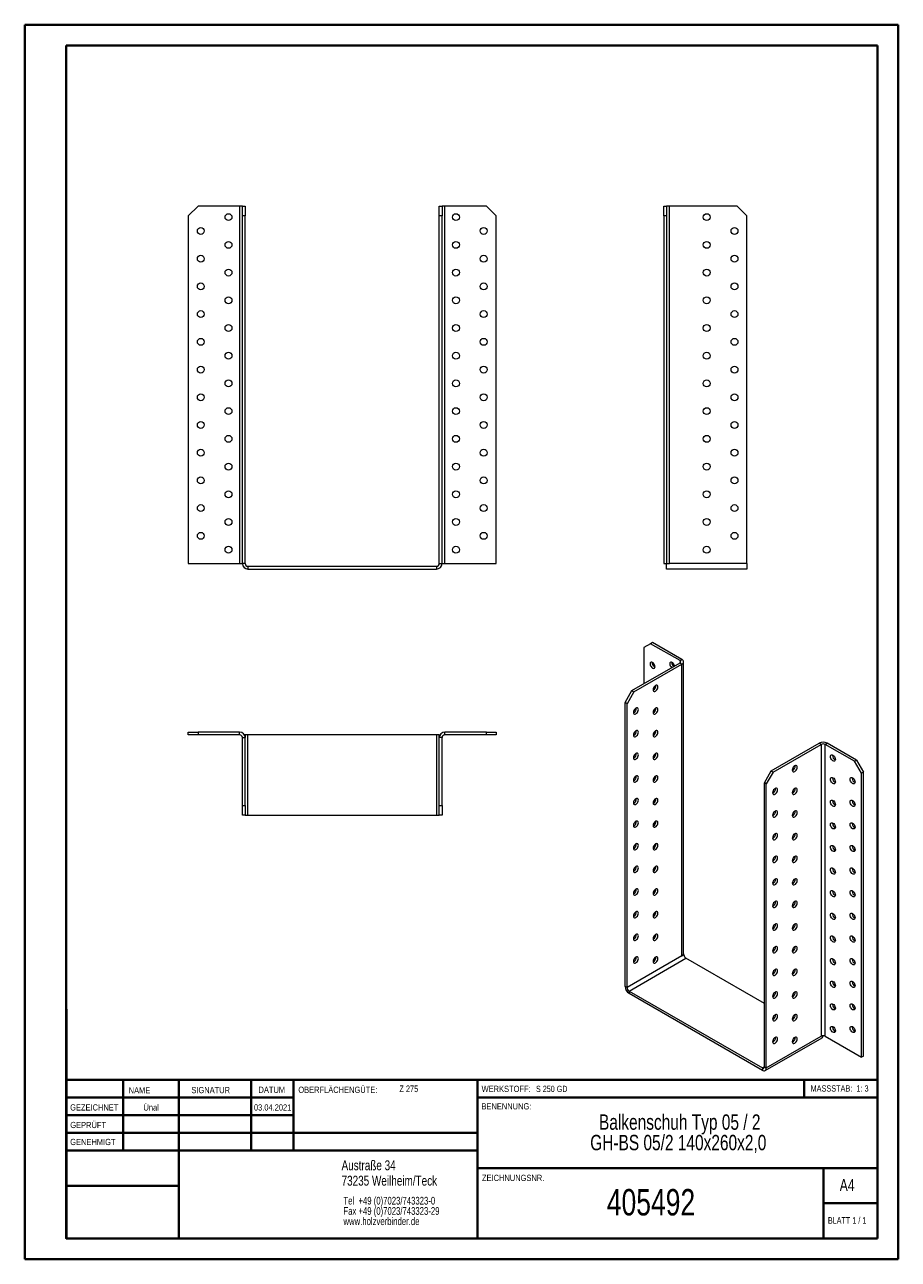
# Model space of a CAD drawing. Header units: millimetres. Extents: x 0 to 210, y 0 to 297.
import ezdxf

# ---------------------------------------------------------------- set-up
doc = ezdxf.new("R2010")
doc.units = ezdxf.units.MM
doc.styles.add('SLDTEXTSTYLE0', font='TXT', dxfattribs={"width": 0.75})
doc.styles.add('SLDTEXTSTYLE1', font='TXT', dxfattribs={"width": 0.681818})
doc.styles.add('SLDTEXTSTYLE2', font='TXT', dxfattribs={"width": 0.7})
doc.styles.add('SLDTEXTSTYLE3', font='TXT', dxfattribs={"width": 0.6875})

# ---------------------------------------------------------------- blocks, each defined once
blk = doc.blocks.new('SW_NOTE_0')
at = {"color": 0, "linetype": 'Continuous', "lineweight": 0, "char_height": 1.8521, "attachment_point": 1, "style": 'SLDTEXTSTYLE0'}
for s, insert in [('Tel  +49 (0)7023/743323-0', (0, 2.39)), ('Fax +49 (0)7023/743323-29', (0, -0.08)), ('www.holzverbinder.de', (0, -2.55))]:
    blk.add_mtext(s, dxfattribs=dict(at, insert=insert))
blk = doc.blocks.new('SW_NOTE_1')
at = {"color": 0, "linetype": 'Continuous', "lineweight": 0, "char_height": 3.7042, "attachment_point": 2, "style": 'SLDTEXTSTYLE0'}
for s, insert in [('Balkenschuh Typ 05 / 2', (26.74, 4.77)), ('GH-BS 05/2 140x260x2,0', (26.39, -0.16))]:
    blk.add_mtext(s, dxfattribs=dict(at, insert=insert))

msp = doc.modelspace()

# ---------------------------------------------------------------- linework, layer by layer
at = {"color": 7, "linetype": 'Continuous', "lineweight": 40}
for p, q in [((0.08, 0.21), (0.08, 297.21)), ((0.08, 297.21), (210.08, 297.21)), ((210.08, 0.21), (210.08, 297.21)), ((210.08, 292.21), (210.08, 297.21)), ((10.08, 292.21), (205.08, 292.21)), ((10.08, 5.21), (10.08, 292.21)), ((205.08, 5.21), (205.08, 292.21)), ((10.11, 60.37), (10.11, 5.12)), ((205.08, 43.37), (10.11, 43.37)), ((23.71, 43.37), (23.71, 26.37)), ((37.1, 43.37), (37.1, 5.12)), ((54.51, 43.37), (54.51, 26.37)), ((64.71, 26.37), (64.71, 43.37)), ((108.91, 43.37), (108.91, 5.12)), ((187.47, 39.12), (187.47, 43.37)), ((64.71, 39.1), (10.11, 39.1)), ((205.08, 39.12), (108.91, 39.12)), ((64.71, 34.87), (10.11, 34.87)), ((108.91, 30.62), (10.11, 30.62)), ((108.91, 26.37), (10.11, 26.37)), ((108.91, 22.12), (205.08, 22.12)), ((192.08, 5.21), (192.08, 22.21)), ((37.1, 17.87), (10.11, 17.87)), ((10.11, 13.71), (10.08, 13.71)), ((205.08, 13.71), (192.08, 13.71)), ((10.11, 9.46), (10.08, 9.46)), ((10.08, 5.21), (205.08, 5.21)), ((205.08, 5.21), (180.99, 5.21)), ((0.08, 0.21), (210.08, 0.21))]:
    msp.add_line(p, q, dxfattribs=at)
at = {"color": 7, "linetype": 'Continuous', "lineweight": 15}
for p, q in [((41.74, 253.59), (39.41, 251.25)), ((51.74, 253.59), (41.74, 253.59)), ((51.74, 253.59), (51.74, 167.59)), ((52.41, 253.59), (51.74, 253.59)), ((52.41, 253.59), (53.07, 253.59)), ((52.41, 251.25), (52.41, 253.59)), ((53.07, 253.59), (53.07, 251.25)), ((99.74, 251.25), (99.74, 253.59)), ((99.74, 253.59), (100.41, 253.59)), ((100.41, 253.59), (100.41, 251.25)), ((101.07, 253.59), (100.41, 253.59)), ((101.07, 167.59), (101.07, 253.59)), ((111.07, 253.59), (101.07, 253.59)), ((113.41, 251.25), (111.07, 253.59)), ((153.71, 253.59), (154.37, 253.59)), ((153.71, 251.25), (153.71, 253.59)), ((154.37, 253.59), (154.37, 251.25)), ((155.04, 253.59), (154.37, 253.59)), ((155.04, 167.59), (155.04, 253.59)), ((171.37, 253.59), (155.04, 253.59)), ((173.71, 251.25), (171.37, 253.59)), ((39.41, 251.25), (39.41, 167.59)), ((53.07, 251.25), (52.41, 251.25)), ((52.41, 167.59), (52.41, 251.25)), ((53.07, 167.59), (53.07, 251.25)), ((100.41, 251.25), (99.74, 251.25)), ((99.74, 167.59), (99.74, 251.25)), ((100.41, 167.59), (100.41, 251.25)), ((113.41, 167.59), (113.41, 251.25)), ((153.71, 251.25), (153.71, 167.59)), ((154.37, 251.25), (153.71, 251.25)), ((154.37, 251.25), (154.37, 167.59)), ((173.71, 167.59), (173.71, 251.25)), ((39.41, 167.59), (51.74, 167.59)), ((51.74, 167.59), (52.41, 167.59)), ((53.07, 167.59), (52.41, 167.59)), ((53.74, 166.92), (53.74, 166.25)), ((53.74, 166.92), (99.07, 166.92)), ((99.07, 166.92), (99.07, 166.25)), ((99.74, 167.59), (100.41, 167.59)), ((100.41, 167.59), (101.07, 167.59)), ((101.07, 167.59), (113.41, 167.59)), ((153.71, 167.59), (154.37, 167.59)), ((154.37, 167.59), (155.04, 167.59)), ((154.37, 166.25), (154.37, 167.59)), ((173.71, 167.59), (155.04, 167.59)), ((173.71, 167.59), (173.71, 166.25)), ((53.74, 166.25), (99.07, 166.25)), ((173.71, 166.25), (154.37, 166.25)), ((151.01, 148.58), (150.54, 148.31)), ((158.08, 144.5), (151.01, 148.58)), ((150.54, 148.31), (148.89, 147.36)), ((148.89, 147.36), (148.89, 138.65)), ((157.61, 144.23), (150.54, 148.31)), ((146.06, 137.01), (157.61, 143.68)), ((146.53, 136.74), (158.08, 143.41)), ((157.61, 144.23), (158.08, 144.5)), ((157.61, 144.23), (157.61, 143.68)), ((157.61, 143.68), (158.08, 143.41)), ((158.08, 73.19), (158.08, 143.41)), ((158.47, 73.73), (158.47, 143.95)), ((144.41, 134.16), (146.06, 137.01)), ((146.53, 136.74), (144.88, 133.88)), ((146.06, 137.01), (146.53, 136.74)), ((144.88, 133.88), (144.41, 134.16)), ((144.41, 65.84), (144.41, 134.16)), ((144.88, 65.57), (144.88, 133.88)), ((39.41, 126.37), (39.41, 127.04)), ((39.41, 127.04), (41.74, 127.04)), ((41.74, 126.37), (39.41, 126.37)), ((41.74, 127.04), (41.74, 126.37)), ((51.74, 127.04), (41.74, 127.04)), ((51.74, 126.37), (41.74, 126.37)), ((51.74, 126.37), (51.74, 127.04)), ((52.41, 125.71), (53.07, 125.71)), ((52.41, 109.37), (52.41, 125.71)), ((53.07, 126.37), (52.89, 126.37)), ((53.07, 126.37), (53.07, 125.71)), ((53.74, 126.37), (53.07, 126.37)), ((53.07, 109.37), (53.07, 125.71)), ((53.74, 107.04), (53.74, 126.37)), ((99.07, 126.37), (53.74, 126.37)), ((99.74, 126.37), (99.07, 126.37)), ((99.07, 126.37), (99.07, 107.04)), ((99.74, 126.37), (99.92, 126.37)), ((99.74, 125.71), (99.74, 126.37)), ((100.41, 125.71), (99.74, 125.71)), ((99.74, 109.37), (99.74, 125.71)), ((100.41, 109.37), (100.41, 125.71)), ((101.07, 126.37), (101.07, 127.04)), ((111.07, 127.04), (101.07, 127.04)), ((111.07, 126.37), (101.07, 126.37)), ((111.07, 126.37), (111.07, 127.04)), ((111.07, 127.04), (113.41, 127.04)), ((113.41, 126.37), (111.07, 126.37)), ((113.41, 127.04), (113.41, 126.37)), ((179.53, 117.69), (191.08, 124.36)), ((180, 117.42), (191.55, 124.09)), ((191.55, 124.09), (191.08, 124.36)), ((191.55, 124.09), (191.55, 53.87)), ((192.49, 124.09), (192.96, 124.36)), ((192.49, 53.87), (192.49, 124.09)), ((199.56, 120.01), (192.49, 124.09)), ((200.03, 120.28), (192.96, 124.36)), ((194.26, 121.43), (194.27, 121.55)), ((199.56, 120.01), (200.03, 120.28)), ((201.21, 117.15), (199.56, 120.01)), ((200.03, 120.28), (201.68, 117.42)), ((177.88, 114.83), (179.53, 117.69)), ((180, 117.42), (178.35, 114.56)), ((179.53, 117.69), (180, 117.42)), ((194.26, 115.99), (194.27, 116.11)), ((198.97, 115.99), (198.98, 116.11)), ((201.68, 117.42), (201.21, 117.15)), ((201.21, 48.83), (201.21, 117.15)), ((201.68, 49.1), (201.68, 117.42)), ((178.35, 114.56), (177.88, 114.83)), ((177.88, 46.52), (177.88, 114.83)), ((178.35, 46.25), (178.35, 114.56)), ((194.26, 110.55), (194.27, 110.67)), ((198.97, 110.55), (198.98, 110.67)), ((52.41, 109.37), (53.07, 109.37)), ((52.41, 107.04), (52.41, 109.37)), ((53.07, 107.04), (52.41, 107.04)), ((53.07, 109.37), (53.07, 107.04)), ((53.07, 107.04), (53.74, 107.04)), ((53.74, 107.04), (99.07, 107.04)), ((99.07, 107.04), (99.74, 107.04)), ((99.74, 109.37), (100.41, 109.37)), ((99.74, 107.04), (99.74, 109.37)), ((100.41, 107.04), (99.74, 107.04)), ((100.41, 109.37), (100.41, 107.04)), ((194.26, 105.1), (194.27, 105.22)), ((198.97, 105.1), (198.98, 105.22)), ((194.26, 99.66), (194.27, 99.78)), ((198.97, 99.66), (198.98, 99.78)), ((194.26, 94.22), (194.27, 94.34)), ((198.97, 94.22), (198.98, 94.34)), ((194.26, 88.77), (194.27, 88.89)), ((198.97, 88.77), (198.98, 88.89)), ((194.26, 83.33), (194.27, 83.45)), ((198.97, 83.33), (198.98, 83.45)), ((151.2, 77.7), (151.52, 77.51)), ((194.26, 77.89), (194.27, 78)), ((198.97, 77.89), (198.98, 78)), ((158.08, 73.19), (144.88, 65.57)), ((145.35, 64.75), (159.02, 72.64)), ((158.55, 73.46), (158.08, 73.19)), ((158.55, 73.46), (158.42, 73.53)), ((177.88, 61.76), (159.02, 72.64)), ((194.26, 72.44), (194.27, 72.56)), ((198.97, 72.44), (198.98, 72.56)), ((144.88, 65.57), (144.41, 65.84)), ((194.26, 67), (194.27, 67.12)), ((198.97, 67), (198.98, 67.12)), ((145.35, 64.75), (177.41, 46.25)), ((145.35, 64.75), (145.35, 64.21)), ((145.35, 64.21), (177.41, 45.7)), ((194.26, 61.55), (194.27, 61.67)), ((198.97, 61.55), (198.98, 61.67)), ((178.07, 45.64), (191.74, 53.53)), ((178.35, 46.25), (191.55, 53.87)), ((192.49, 53.87), (201.21, 48.83)), ((194.26, 56.11), (194.27, 56.23)), ((198.97, 56.11), (198.98, 56.23)), ((201.68, 49.1), (201.21, 48.83)), ((177.88, 46.52), (177.41, 46.25)), ((177.41, 46.25), (177.41, 45.7)), ((177.88, 46.52), (178.35, 46.25))]:
    msp.add_line(p, q, dxfattribs=at)
at = {"color": 7, "linetype": 'Continuous', "lineweight": 0}
for p, q in [((64.71, 39.12), (10.11, 39.12)), ((23.71, 5.21), (23.71, 5.12)), ((54.51, 5.21), (54.51, 5.12))]:
    msp.add_line(p, q, dxfattribs=at)
at = {"color": 7, "linetype": 'Continuous', "lineweight": 15, "flags": 128}
for points in [[(151.6, 142.8), (151.57, 143.02), (151.48, 143.26), (151.35, 143.49), (151.19, 143.68), (151.01, 143.82), (150.83, 143.89), (150.66, 143.89), (150.53, 143.81), (150.45, 143.67), (150.42, 143.48), (150.45, 143.25), (150.53, 143.01), (150.66, 142.79), (150.83, 142.59), (151.01, 142.46), (151.19, 142.38), (151.35, 142.39), (151.48, 142.46), (151.57, 142.6), (151.6, 142.8)], [(156.3, 142.93), (156.28, 143.02), (156.2, 143.26), (156.07, 143.49), (155.9, 143.68), (155.72, 143.82), (155.54, 143.89), (155.38, 143.89), (155.24, 143.81), (155.16, 143.67), (155.13, 143.48), (155.16, 143.25), (155.24, 143.01), (155.38, 142.79), (155.54, 142.6), (155.61, 142.53)], [(151.71, 138.24), (151.53, 138.1), (151.37, 137.91), (151.24, 137.68), (151.15, 137.45), (151.13, 137.22), (151.15, 137.02), (151.24, 136.88), (151.37, 136.81), (151.53, 136.81), (151.71, 136.88), (151.9, 137.02), (152.06, 137.21), (152.19, 137.43), (152.28, 137.67), (152.3, 137.9), (152.28, 138.09), (152.19, 138.23), (152.06, 138.31), (151.9, 138.31), (151.71, 138.24)], [(151.18, 137.55), (151.3, 137.42), (151.44, 137.31)], [(147, 132.8), (146.82, 132.66), (146.65, 132.47), (146.52, 132.24), (146.44, 132), (146.41, 131.77), (146.44, 131.58), (146.52, 131.44), (146.65, 131.36), (146.82, 131.36), (147, 131.43), (147.18, 131.57), (147.35, 131.76), (147.48, 131.99), (147.56, 132.23), (147.59, 132.46), (147.56, 132.65), (147.48, 132.79), (147.35, 132.87), (147.18, 132.87), (147, 132.8)], [(151.71, 132.8), (151.53, 132.66), (151.37, 132.47), (151.24, 132.24), (151.15, 132), (151.13, 131.77), (151.15, 131.58), (151.24, 131.44), (151.37, 131.36), (151.53, 131.36), (151.71, 131.43), (151.9, 131.57), (152.06, 131.76), (152.19, 131.99), (152.28, 132.23), (152.3, 132.45), (152.28, 132.65), (152.19, 132.79), (152.06, 132.87), (151.9, 132.87), (151.71, 132.8)], [(151.18, 132.1), (151.3, 131.98), (151.44, 131.86)], [(147, 127.35), (146.82, 127.21), (146.65, 127.02), (146.52, 126.8), (146.44, 126.56), (146.41, 126.33), (146.44, 126.14), (146.52, 126), (146.65, 125.92), (146.82, 125.92), (147, 125.99), (147.18, 126.13), (147.35, 126.32), (147.48, 126.55), (147.56, 126.78), (147.59, 127.01), (147.56, 127.21), (147.48, 127.35), (147.35, 127.42), (147.18, 127.42), (147, 127.35)], [(151.71, 127.35), (151.53, 127.21), (151.37, 127.02), (151.24, 126.8), (151.15, 126.56), (151.13, 126.33), (151.15, 126.14), (151.24, 126), (151.37, 125.92), (151.53, 125.92), (151.71, 125.99), (151.9, 126.13), (152.06, 126.32), (152.19, 126.55), (152.28, 126.78), (152.3, 127.01), (152.28, 127.2), (152.19, 127.35), (152.06, 127.42), (151.9, 127.42), (151.71, 127.35)], [(151.18, 126.66), (151.3, 126.54), (151.44, 126.42)], [(147, 121.91), (146.82, 121.77), (146.65, 121.58), (146.52, 121.35), (146.44, 121.11), (146.41, 120.89), (146.44, 120.69), (146.52, 120.55), (146.65, 120.48), (146.82, 120.48), (147, 120.55), (147.18, 120.69), (147.35, 120.88), (147.48, 121.1), (147.56, 121.34), (147.59, 121.57), (147.56, 121.76), (147.48, 121.9), (147.35, 121.98), (147.18, 121.98), (147, 121.91)], [(151.71, 121.91), (151.53, 121.77), (151.37, 121.58), (151.24, 121.35), (151.15, 121.11), (151.13, 120.89), (151.15, 120.69), (151.24, 120.55), (151.37, 120.48), (151.53, 120.48), (151.71, 120.55), (151.9, 120.69), (152.06, 120.88), (152.19, 121.1), (152.28, 121.34), (152.3, 121.57), (152.28, 121.76), (152.19, 121.9), (152.06, 121.98), (151.9, 121.98), (151.71, 121.91)], [(151.18, 121.22), (151.3, 121.09), (151.44, 120.98)], [(185.18, 118.92), (185, 118.78), (184.84, 118.59), (184.71, 118.36), (184.62, 118.12), (184.6, 117.9), (184.62, 117.7), (184.71, 117.56), (184.84, 117.49), (185, 117.48), (185.18, 117.56), (185.37, 117.69), (185.53, 117.89), (185.66, 118.11), (185.74, 118.35), (185.77, 118.58), (185.74, 118.77), (185.66, 118.91), (185.53, 118.99), (185.37, 118.99), (185.18, 118.92)], [(193.79, 121.16), (193.82, 121.36), (193.9, 121.5), (194.03, 121.57), (194.19, 121.57), (194.38, 121.5), (194.56, 121.36), (194.72, 121.17), (194.85, 120.95), (194.94, 120.71), (194.97, 120.48), (194.94, 120.29), (194.85, 120.15), (194.72, 120.07), (194.56, 120.07), (194.38, 120.14), (194.19, 120.28), (194.03, 120.47), (193.9, 120.7), (193.82, 120.94), (193.79, 121.16)], [(147, 116.46), (146.82, 116.33), (146.65, 116.13), (146.52, 115.91), (146.44, 115.67), (146.41, 115.44), (146.44, 115.25), (146.52, 115.11), (146.65, 115.03), (146.82, 115.03), (147, 115.1), (147.18, 115.24), (147.35, 115.43), (147.48, 115.66), (147.56, 115.9), (147.59, 116.12), (147.56, 116.32), (147.48, 116.46), (147.35, 116.53), (147.18, 116.54), (147, 116.46)], [(151.71, 116.46), (151.53, 116.33), (151.37, 116.13), (151.24, 115.91), (151.15, 115.67), (151.13, 115.44), (151.15, 115.25), (151.24, 115.11), (151.37, 115.03), (151.53, 115.03), (151.71, 115.1), (151.9, 115.24), (152.06, 115.43), (152.19, 115.66), (152.28, 115.9), (152.3, 116.12), (152.28, 116.32), (152.19, 116.46), (152.06, 116.53), (151.9, 116.54), (151.71, 116.46)], [(193.79, 115.72), (193.82, 115.91), (193.9, 116.05), (194.03, 116.13), (194.19, 116.13), (194.38, 116.06), (194.56, 115.92), (194.72, 115.73), (194.85, 115.5), (194.94, 115.27), (194.97, 115.04), (194.94, 114.84), (194.85, 114.7), (194.72, 114.63), (194.56, 114.63), (194.38, 114.7), (194.19, 114.84), (194.03, 115.03), (193.9, 115.25), (193.82, 115.49), (193.79, 115.72)], [(198.5, 115.72), (198.53, 115.91), (198.61, 116.05), (198.74, 116.13), (198.91, 116.13), (199.09, 116.06), (199.27, 115.92), (199.44, 115.73), (199.57, 115.5), (199.65, 115.27), (199.68, 115.04), (199.65, 114.84), (199.57, 114.7), (199.44, 114.63), (199.27, 114.63), (199.09, 114.7), (198.91, 114.84), (198.74, 115.03), (198.61, 115.25), (198.53, 115.49), (198.5, 115.72)], [(151.18, 115.77), (151.3, 115.65), (151.44, 115.53)], [(180.47, 113.47), (180.29, 113.34), (180.12, 113.14), (179.99, 112.92), (179.91, 112.68), (179.88, 112.45), (179.91, 112.26), (179.99, 112.12), (180.12, 112.04), (180.29, 112.04), (180.47, 112.11), (180.65, 112.25), (180.82, 112.44), (180.95, 112.67), (181.03, 112.91), (181.06, 113.13), (181.03, 113.33), (180.95, 113.47), (180.82, 113.54), (180.65, 113.55), (180.47, 113.47)], [(185.18, 113.47), (185, 113.34), (184.84, 113.14), (184.71, 112.92), (184.62, 112.68), (184.6, 112.45), (184.62, 112.26), (184.71, 112.12), (184.84, 112.04), (185, 112.04), (185.18, 112.11), (185.37, 112.25), (185.53, 112.44), (185.66, 112.67), (185.74, 112.91), (185.77, 113.13), (185.74, 113.33), (185.66, 113.47), (185.53, 113.54), (185.37, 113.55), (185.18, 113.47)], [(147, 111.02), (146.82, 110.88), (146.65, 110.69), (146.52, 110.47), (146.44, 110.23), (146.41, 110), (146.44, 109.81), (146.52, 109.67), (146.65, 109.59), (146.82, 109.59), (147, 109.66), (147.18, 109.8), (147.35, 109.99), (147.48, 110.22), (147.56, 110.45), (147.59, 110.68), (147.56, 110.87), (147.48, 111.02), (147.35, 111.09), (147.18, 111.09), (147, 111.02)], [(151.71, 111.02), (151.53, 110.88), (151.37, 110.69), (151.24, 110.46), (151.15, 110.23), (151.13, 110), (151.15, 109.81), (151.24, 109.67), (151.37, 109.59), (151.53, 109.59), (151.71, 109.66), (151.9, 109.8), (152.06, 109.99), (152.19, 110.22), (152.28, 110.45), (152.3, 110.68), (152.28, 110.87), (152.19, 111.02), (152.06, 111.09), (151.9, 111.09), (151.71, 111.02)], [(151.18, 110.33), (151.3, 110.21), (151.44, 110.09)], [(193.79, 110.27), (193.82, 110.47), (193.9, 110.61), (194.03, 110.69), (194.19, 110.69), (194.38, 110.62), (194.56, 110.48), (194.72, 110.29), (194.85, 110.06), (194.94, 109.82), (194.97, 109.59), (194.94, 109.4), (194.85, 109.26), (194.72, 109.18), (194.56, 109.18), (194.38, 109.25), (194.19, 109.39), (194.03, 109.58), (193.9, 109.81), (193.82, 110.05), (193.79, 110.27)], [(198.5, 110.28), (198.53, 110.47), (198.61, 110.61), (198.74, 110.69), (198.91, 110.69), (199.09, 110.62), (199.27, 110.48), (199.44, 110.29), (199.57, 110.06), (199.65, 109.82), (199.68, 109.59), (199.65, 109.4), (199.57, 109.26), (199.44, 109.18), (199.27, 109.18), (199.09, 109.25), (198.91, 109.39), (198.74, 109.58), (198.61, 109.81), (198.53, 110.05), (198.5, 110.28)], [(180.47, 108.03), (180.29, 107.89), (180.12, 107.7), (179.99, 107.47), (179.91, 107.24), (179.88, 107.01), (179.91, 106.82), (179.99, 106.67), (180.12, 106.6), (180.29, 106.6), (180.47, 106.67), (180.65, 106.81), (180.82, 107), (180.95, 107.23), (181.03, 107.46), (181.06, 107.69), (181.03, 107.88), (180.95, 108.02), (180.82, 108.1), (180.65, 108.1), (180.47, 108.03)], [(185.18, 108.03), (185, 107.89), (184.84, 107.7), (184.71, 107.47), (184.62, 107.24), (184.6, 107.01), (184.62, 106.82), (184.71, 106.67), (184.84, 106.6), (185, 106.6), (185.18, 106.67), (185.37, 106.81), (185.53, 107), (185.66, 107.22), (185.74, 107.46), (185.77, 107.69), (185.74, 107.88), (185.66, 108.02), (185.53, 108.1), (185.37, 108.1), (185.18, 108.03)], [(147, 105.58), (146.82, 105.44), (146.65, 105.25), (146.52, 105.02), (146.44, 104.78), (146.41, 104.56), (146.44, 104.36), (146.52, 104.22), (146.65, 104.15), (146.82, 104.14), (147, 104.22), (147.18, 104.36), (147.35, 104.55), (147.48, 104.77), (147.56, 105.01), (147.59, 105.24), (147.56, 105.43), (147.48, 105.57), (147.35, 105.65), (147.18, 105.65), (147, 105.58)], [(151.71, 105.58), (151.53, 105.44), (151.37, 105.25), (151.24, 105.02), (151.15, 104.78), (151.13, 104.56), (151.15, 104.36), (151.24, 104.22), (151.37, 104.15), (151.53, 104.14), (151.71, 104.22), (151.9, 104.35), (152.06, 104.55), (152.19, 104.77), (152.28, 105.01), (152.3, 105.24), (152.28, 105.43), (152.19, 105.57), (152.06, 105.65), (151.9, 105.65), (151.71, 105.58)], [(151.18, 104.89), (151.3, 104.76), (151.44, 104.64)], [(193.79, 104.83), (193.82, 105.02), (193.9, 105.17), (194.03, 105.24), (194.19, 105.24), (194.38, 105.17), (194.56, 105.03), (194.72, 104.84), (194.85, 104.62), (194.94, 104.38), (194.97, 104.15), (194.94, 103.96), (194.85, 103.82), (194.72, 103.74), (194.56, 103.74), (194.38, 103.81), (194.19, 103.95), (194.03, 104.14), (193.9, 104.37), (193.82, 104.6), (193.79, 104.83)], [(198.5, 104.83), (198.53, 105.03), (198.61, 105.17), (198.74, 105.24), (198.91, 105.24), (199.09, 105.17), (199.27, 105.03), (199.44, 104.84), (199.57, 104.62), (199.65, 104.38), (199.68, 104.15), (199.65, 103.96), (199.57, 103.82), (199.44, 103.74), (199.27, 103.74), (199.09, 103.81), (198.91, 103.95), (198.74, 104.14), (198.61, 104.37), (198.53, 104.6), (198.5, 104.83)], [(180.47, 102.59), (180.29, 102.45), (180.12, 102.26), (179.99, 102.03), (179.91, 101.79), (179.88, 101.57), (179.91, 101.37), (179.99, 101.23), (180.12, 101.16), (180.29, 101.15), (180.47, 101.23), (180.65, 101.36), (180.82, 101.56), (180.95, 101.78), (181.03, 102.02), (181.06, 102.25), (181.03, 102.44), (180.95, 102.58), (180.82, 102.66), (180.65, 102.66), (180.47, 102.59)], [(185.18, 102.59), (185, 102.45), (184.84, 102.26), (184.71, 102.03), (184.62, 101.79), (184.6, 101.57), (184.62, 101.37), (184.71, 101.23), (184.84, 101.16), (185, 101.15), (185.18, 101.23), (185.37, 101.36), (185.53, 101.56), (185.66, 101.78), (185.74, 102.02), (185.77, 102.25), (185.74, 102.44), (185.66, 102.58), (185.53, 102.66), (185.37, 102.66), (185.18, 102.59)], [(147, 100.13), (146.82, 100), (146.65, 99.8), (146.52, 99.58), (146.44, 99.34), (146.41, 99.11), (146.44, 98.92), (146.52, 98.78), (146.65, 98.7), (146.82, 98.7), (147, 98.77), (147.18, 98.91), (147.35, 99.1), (147.48, 99.33), (147.56, 99.57), (147.59, 99.79), (147.56, 99.99), (147.48, 100.13), (147.35, 100.2), (147.18, 100.21), (147, 100.13)], [(151.71, 100.13), (151.53, 100), (151.37, 99.8), (151.24, 99.58), (151.15, 99.34), (151.13, 99.11), (151.15, 98.92), (151.24, 98.78), (151.37, 98.7), (151.53, 98.7), (151.71, 98.77), (151.9, 98.91), (152.06, 99.1), (152.19, 99.33), (152.28, 99.57), (152.3, 99.79), (152.28, 99.99), (152.19, 100.13), (152.06, 100.2), (151.9, 100.21), (151.71, 100.13)], [(151.18, 99.44), (151.3, 99.32), (151.44, 99.2)], [(193.79, 99.39), (193.82, 99.58), (193.9, 99.72), (194.03, 99.8), (194.19, 99.8), (194.38, 99.73), (194.56, 99.59), (194.72, 99.4), (194.85, 99.17), (194.94, 98.93), (194.97, 98.71), (194.94, 98.51), (194.85, 98.37), (194.72, 98.3), (194.56, 98.3), (194.38, 98.37), (194.19, 98.51), (194.03, 98.7), (193.9, 98.92), (193.82, 99.16), (193.79, 99.39)], [(198.5, 99.39), (198.53, 99.58), (198.61, 99.72), (198.74, 99.8), (198.91, 99.8), (199.09, 99.73), (199.27, 99.59), (199.44, 99.4), (199.57, 99.17), (199.65, 98.93), (199.68, 98.71), (199.65, 98.51), (199.57, 98.37), (199.44, 98.3), (199.27, 98.3), (199.09, 98.37), (198.91, 98.51), (198.74, 98.7), (198.61, 98.92), (198.53, 99.16), (198.5, 99.39)], [(180.47, 97.14), (180.29, 97), (180.12, 96.81), (179.99, 96.59), (179.91, 96.35), (179.88, 96.12), (179.91, 95.93), (179.99, 95.79), (180.12, 95.71), (180.29, 95.71), (180.47, 95.78), (180.65, 95.92), (180.82, 96.11), (180.95, 96.34), (181.03, 96.58), (181.06, 96.8), (181.03, 97), (180.95, 97.14), (180.82, 97.21), (180.65, 97.21), (180.47, 97.14)], [(185.18, 97.14), (185, 97), (184.84, 96.81), (184.71, 96.59), (184.62, 96.35), (184.6, 96.12), (184.62, 95.93), (184.71, 95.79), (184.84, 95.71), (185, 95.71), (185.18, 95.78), (185.37, 95.92), (185.53, 96.11), (185.66, 96.34), (185.74, 96.58), (185.77, 96.8), (185.74, 97), (185.66, 97.14), (185.53, 97.21), (185.37, 97.21), (185.18, 97.14)], [(147, 94.69), (146.82, 94.55), (146.65, 94.36), (146.52, 94.13), (146.44, 93.9), (146.41, 93.67), (146.44, 93.48), (146.52, 93.33), (146.65, 93.26), (146.82, 93.26), (147, 93.33), (147.18, 93.47), (147.35, 93.66), (147.48, 93.89), (147.56, 94.12), (147.59, 94.35), (147.56, 94.54), (147.48, 94.69), (147.35, 94.76), (147.18, 94.76), (147, 94.69)], [(151.71, 94.69), (151.53, 94.55), (151.37, 94.36), (151.24, 94.13), (151.15, 93.9), (151.13, 93.67), (151.15, 93.48), (151.24, 93.33), (151.37, 93.26), (151.53, 93.26), (151.71, 93.33), (151.9, 93.47), (152.06, 93.66), (152.19, 93.88), (152.28, 94.12), (152.3, 94.35), (152.28, 94.54), (152.19, 94.68), (152.06, 94.76), (151.9, 94.76), (151.71, 94.69)], [(151.18, 94), (151.3, 93.87), (151.44, 93.76)], [(193.79, 93.94), (193.82, 94.14), (193.9, 94.28), (194.03, 94.35), (194.19, 94.36), (194.38, 94.28), (194.56, 94.15), (194.72, 93.95), (194.85, 93.73), (194.94, 93.49), (194.97, 93.26), (194.94, 93.07), (194.85, 92.93), (194.72, 92.85), (194.56, 92.85), (194.38, 92.92), (194.19, 93.06), (194.03, 93.25), (193.9, 93.48), (193.82, 93.72), (193.79, 93.94)], [(198.5, 93.94), (198.53, 94.14), (198.61, 94.28), (198.74, 94.35), (198.91, 94.36), (199.09, 94.28), (199.27, 94.15), (199.44, 93.95), (199.57, 93.73), (199.65, 93.49), (199.68, 93.26), (199.65, 93.07), (199.57, 92.93), (199.44, 92.85), (199.27, 92.85), (199.09, 92.92), (198.91, 93.06), (198.74, 93.25), (198.61, 93.48), (198.53, 93.72), (198.5, 93.94)], [(147, 89.25), (146.82, 89.11), (146.65, 88.92), (146.52, 88.69), (146.44, 88.45), (146.41, 88.23), (146.44, 88.03), (146.52, 87.89), (146.65, 87.82), (146.82, 87.81), (147, 87.89), (147.18, 88.02), (147.35, 88.22), (147.48, 88.44), (147.56, 88.68), (147.59, 88.91), (147.56, 89.1), (147.48, 89.24), (147.35, 89.32), (147.18, 89.32), (147, 89.25)], [(151.71, 89.25), (151.53, 89.11), (151.37, 88.92), (151.24, 88.69), (151.15, 88.45), (151.13, 88.23), (151.15, 88.03), (151.24, 87.89), (151.37, 87.82), (151.53, 87.81), (151.71, 87.89), (151.9, 88.02), (152.06, 88.22), (152.19, 88.44), (152.28, 88.68), (152.3, 88.91), (152.28, 89.1), (152.19, 89.24), (152.06, 89.32), (151.9, 89.32), (151.71, 89.25)], [(180.47, 91.7), (180.29, 91.56), (180.12, 91.37), (179.99, 91.14), (179.91, 90.91), (179.88, 90.68), (179.91, 90.49), (179.99, 90.34), (180.12, 90.27), (180.29, 90.27), (180.47, 90.34), (180.65, 90.48), (180.82, 90.67), (180.95, 90.89), (181.03, 91.13), (181.06, 91.36), (181.03, 91.55), (180.95, 91.69), (180.82, 91.77), (180.65, 91.77), (180.47, 91.7)], [(185.18, 91.7), (185, 91.56), (184.84, 91.37), (184.71, 91.14), (184.62, 90.91), (184.6, 90.68), (184.62, 90.48), (184.71, 90.34), (184.84, 90.27), (185, 90.27), (185.18, 90.34), (185.37, 90.48), (185.53, 90.67), (185.66, 90.89), (185.74, 91.13), (185.77, 91.36), (185.74, 91.55), (185.66, 91.69), (185.53, 91.77), (185.37, 91.77), (185.18, 91.7)], [(151.18, 88.55), (151.3, 88.43), (151.44, 88.31)], [(180.47, 86.26), (180.29, 86.12), (180.12, 85.93), (179.99, 85.7), (179.91, 85.46), (179.88, 85.24), (179.91, 85.04), (179.99, 84.9), (180.12, 84.82), (180.29, 84.82), (180.47, 84.89), (180.65, 85.03), (180.82, 85.22), (180.95, 85.45), (181.03, 85.69), (181.06, 85.92), (181.03, 86.11), (180.95, 86.25), (180.82, 86.33), (180.65, 86.33), (180.47, 86.26)], [(185.18, 86.26), (185, 86.12), (184.84, 85.93), (184.71, 85.7), (184.62, 85.46), (184.6, 85.23), (184.62, 85.04), (184.71, 84.9), (184.84, 84.82), (185, 84.82), (185.18, 84.89), (185.37, 85.03), (185.53, 85.22), (185.66, 85.45), (185.74, 85.69), (185.77, 85.92), (185.74, 86.11), (185.66, 86.25), (185.53, 86.33), (185.37, 86.33), (185.18, 86.26)], [(193.79, 88.5), (193.82, 88.69), (193.9, 88.84), (194.03, 88.91), (194.19, 88.91), (194.38, 88.84), (194.56, 88.7), (194.72, 88.51), (194.85, 88.29), (194.94, 88.05), (194.97, 87.82), (194.94, 87.63), (194.85, 87.49), (194.72, 87.41), (194.56, 87.41), (194.38, 87.48), (194.19, 87.62), (194.03, 87.81), (193.9, 88.04), (193.82, 88.27), (193.79, 88.5)], [(198.5, 88.5), (198.53, 88.69), (198.61, 88.84), (198.74, 88.91), (198.91, 88.91), (199.09, 88.84), (199.27, 88.7), (199.44, 88.51), (199.57, 88.29), (199.65, 88.05), (199.68, 87.82), (199.65, 87.63), (199.57, 87.49), (199.44, 87.41), (199.27, 87.41), (199.09, 87.48), (198.91, 87.62), (198.74, 87.81), (198.61, 88.04), (198.53, 88.27), (198.5, 88.5)], [(147, 83.8), (146.82, 83.66), (146.65, 83.47), (146.52, 83.25), (146.44, 83.01), (146.41, 82.78), (146.44, 82.59), (146.52, 82.45), (146.65, 82.37), (146.82, 82.37), (147, 82.44), (147.18, 82.58), (147.35, 82.77), (147.48, 83), (147.56, 83.24), (147.59, 83.46), (147.56, 83.66), (147.48, 83.8), (147.35, 83.87), (147.18, 83.87), (147, 83.8)], [(151.71, 83.8), (151.53, 83.66), (151.37, 83.47), (151.24, 83.25), (151.15, 83.01), (151.13, 82.78), (151.15, 82.59), (151.24, 82.45), (151.37, 82.37), (151.53, 82.37), (151.71, 82.44), (151.9, 82.58), (152.06, 82.77), (152.19, 83), (152.28, 83.24), (152.3, 83.46), (152.28, 83.66), (152.19, 83.8), (152.06, 83.87), (151.9, 83.87), (151.71, 83.8)], [(193.79, 83.06), (193.82, 83.25), (193.9, 83.39), (194.03, 83.47), (194.19, 83.47), (194.38, 83.4), (194.56, 83.26), (194.72, 83.07), (194.85, 82.84), (194.94, 82.6), (194.97, 82.38), (194.94, 82.18), (194.85, 82.04), (194.72, 81.97), (194.56, 81.96), (194.38, 82.04), (194.19, 82.17), (194.03, 82.37), (193.9, 82.59), (193.82, 82.83), (193.79, 83.06)], [(198.5, 83.06), (198.53, 83.25), (198.61, 83.39), (198.74, 83.47), (198.91, 83.47), (199.09, 83.4), (199.27, 83.26), (199.44, 83.07), (199.57, 82.84), (199.65, 82.6), (199.68, 82.38), (199.65, 82.18), (199.57, 82.04), (199.44, 81.97), (199.27, 81.96), (199.09, 82.04), (198.91, 82.18), (198.74, 82.37), (198.61, 82.59), (198.53, 82.83), (198.5, 83.06)], [(151.18, 83.11), (151.3, 82.99), (151.44, 82.87)], [(180.47, 80.81), (180.29, 80.67), (180.12, 80.48), (179.99, 80.26), (179.91, 80.02), (179.88, 79.79), (179.91, 79.6), (179.99, 79.46), (180.12, 79.38), (180.29, 79.38), (180.47, 79.45), (180.65, 79.59), (180.82, 79.78), (180.95, 80.01), (181.03, 80.25), (181.06, 80.47), (181.03, 80.67), (180.95, 80.81), (180.82, 80.88), (180.65, 80.88), (180.47, 80.81)], [(185.18, 80.81), (185, 80.67), (184.84, 80.48), (184.71, 80.26), (184.62, 80.02), (184.6, 79.79), (184.62, 79.6), (184.71, 79.46), (184.84, 79.38), (185, 79.38), (185.18, 79.45), (185.37, 79.59), (185.53, 79.78), (185.66, 80.01), (185.74, 80.24), (185.77, 80.47), (185.74, 80.67), (185.66, 80.81), (185.53, 80.88), (185.37, 80.88), (185.18, 80.81)], [(147, 78.36), (146.82, 78.22), (146.65, 78.03), (146.52, 77.8), (146.44, 77.57), (146.41, 77.34), (146.44, 77.15), (146.52, 77), (146.65, 76.93), (146.82, 76.93), (147, 77), (147.18, 77.14), (147.35, 77.33), (147.48, 77.55), (147.56, 77.79), (147.59, 78.02), (147.56, 78.21), (147.48, 78.35), (147.35, 78.43), (147.18, 78.43), (147, 78.36)], [(151.71, 78.36), (151.53, 78.22), (151.37, 78.03), (151.24, 77.8), (151.15, 77.57), (151.13, 77.34), (151.15, 77.14), (151.24, 77), (151.37, 76.93), (151.53, 76.93), (151.71, 77), (151.9, 77.14), (152.06, 77.33), (152.19, 77.55), (152.28, 77.79), (152.3, 78.02), (152.28, 78.21), (152.19, 78.35), (152.06, 78.43), (151.9, 78.43), (151.71, 78.36)], [(193.79, 77.61), (193.82, 77.81), (193.9, 77.95), (194.03, 78.02), (194.19, 78.03), (194.38, 77.95), (194.56, 77.82), (194.72, 77.62), (194.85, 77.4), (194.94, 77.16), (194.97, 76.93), (194.94, 76.74), (194.85, 76.6), (194.72, 76.52), (194.56, 76.52), (194.38, 76.59), (194.19, 76.73), (194.03, 76.92), (193.9, 77.15), (193.82, 77.39), (193.79, 77.61)], [(198.5, 77.61), (198.53, 77.81), (198.61, 77.95), (198.74, 78.02), (198.91, 78.03), (199.09, 77.95), (199.27, 77.82), (199.44, 77.62), (199.57, 77.4), (199.65, 77.16), (199.68, 76.93), (199.65, 76.74), (199.57, 76.6), (199.44, 76.52), (199.27, 76.52), (199.09, 76.59), (198.91, 76.73), (198.74, 76.92), (198.61, 77.15), (198.53, 77.39), (198.5, 77.61)], [(180.47, 75.37), (180.29, 75.23), (180.12, 75.04), (179.99, 74.81), (179.91, 74.57), (179.88, 74.35), (179.91, 74.15), (179.99, 74.01), (180.12, 73.94), (180.29, 73.94), (180.47, 74.01), (180.65, 74.15), (180.82, 74.34), (180.95, 74.56), (181.03, 74.8), (181.06, 75.03), (181.03, 75.22), (180.95, 75.36), (180.82, 75.44), (180.65, 75.44), (180.47, 75.37)], [(185.18, 75.37), (185, 75.23), (184.84, 75.04), (184.71, 74.81), (184.62, 74.57), (184.6, 74.35), (184.62, 74.15), (184.71, 74.01), (184.84, 73.94), (185, 73.94), (185.18, 74.01), (185.37, 74.15), (185.53, 74.34), (185.66, 74.56), (185.74, 74.8), (185.77, 75.03), (185.74, 75.22), (185.66, 75.36), (185.53, 75.44), (185.37, 75.44), (185.18, 75.37)], [(147, 72.92), (146.82, 72.78), (146.65, 72.59), (146.52, 72.36), (146.44, 72.12), (146.41, 71.9), (146.44, 71.7), (146.52, 71.56), (146.65, 71.48), (146.82, 71.48), (147, 71.55), (147.18, 71.69), (147.35, 71.88), (147.48, 72.11), (147.56, 72.35), (147.59, 72.58), (147.56, 72.77), (147.48, 72.91), (147.35, 72.99), (147.18, 72.99), (147, 72.92)], [(151.71, 72.92), (151.53, 72.78), (151.37, 72.59), (151.24, 72.36), (151.15, 72.12), (151.13, 71.89), (151.15, 71.7), (151.24, 71.56), (151.37, 71.48), (151.53, 71.48), (151.71, 71.55), (151.9, 71.69), (152.06, 71.88), (152.19, 72.11), (152.28, 72.35), (152.3, 72.58), (152.28, 72.77), (152.19, 72.91), (152.06, 72.99), (151.9, 72.99), (151.71, 72.92)], [(158.47, 73.73), (158.46, 73.63), (158.42, 73.53)], [(193.79, 72.17), (193.82, 72.36), (193.9, 72.5), (194.03, 72.58), (194.19, 72.58), (194.38, 72.51), (194.56, 72.37), (194.72, 72.18), (194.85, 71.95), (194.94, 71.72), (194.97, 71.49), (194.94, 71.3), (194.85, 71.15), (194.72, 71.08), (194.56, 71.08), (194.38, 71.15), (194.19, 71.29), (194.03, 71.48), (193.9, 71.7), (193.82, 71.94), (193.79, 72.17)], [(198.5, 72.17), (198.53, 72.36), (198.61, 72.51), (198.74, 72.58), (198.91, 72.58), (199.09, 72.51), (199.27, 72.37), (199.44, 72.18), (199.57, 71.95), (199.65, 71.72), (199.68, 71.49), (199.65, 71.3), (199.57, 71.15), (199.44, 71.08), (199.27, 71.08), (199.09, 71.15), (198.91, 71.29), (198.74, 71.48), (198.61, 71.71), (198.53, 71.94), (198.5, 72.17)], [(180.47, 69.93), (180.29, 69.79), (180.12, 69.6), (179.99, 69.37), (179.91, 69.13), (179.88, 68.9), (179.91, 68.71), (179.99, 68.57), (180.12, 68.49), (180.29, 68.49), (180.47, 68.56), (180.65, 68.7), (180.82, 68.89), (180.95, 69.12), (181.03, 69.36), (181.06, 69.58), (181.03, 69.78), (180.95, 69.92), (180.82, 70), (180.65, 70), (180.47, 69.93)], [(185.18, 69.92), (185, 69.79), (184.84, 69.59), (184.71, 69.37), (184.62, 69.13), (184.6, 68.9), (184.62, 68.71), (184.71, 68.57), (184.84, 68.49), (185, 68.49), (185.18, 68.56), (185.37, 68.7), (185.53, 68.89), (185.66, 69.12), (185.74, 69.36), (185.77, 69.58), (185.74, 69.78), (185.66, 69.92), (185.53, 69.99), (185.37, 70), (185.18, 69.92)], [(193.79, 66.73), (193.82, 66.92), (193.9, 67.06), (194.03, 67.14), (194.19, 67.14), (194.38, 67.07), (194.56, 66.93), (194.72, 66.74), (194.85, 66.51), (194.94, 66.27), (194.97, 66.05), (194.94, 65.85), (194.85, 65.71), (194.72, 65.64), (194.56, 65.63), (194.38, 65.71), (194.19, 65.84), (194.03, 66.04), (193.9, 66.26), (193.82, 66.5), (193.79, 66.73)], [(198.5, 66.73), (198.53, 66.92), (198.61, 67.06), (198.74, 67.14), (198.91, 67.14), (199.09, 67.07), (199.27, 66.93), (199.44, 66.74), (199.57, 66.51), (199.65, 66.27), (199.68, 66.05), (199.65, 65.85), (199.57, 65.71), (199.44, 65.64), (199.27, 65.63), (199.09, 65.71), (198.91, 65.84), (198.74, 66.04), (198.61, 66.26), (198.53, 66.5), (198.5, 66.73)], [(180.47, 64.48), (180.29, 64.34), (180.12, 64.15), (179.99, 63.93), (179.91, 63.69), (179.88, 63.46), (179.91, 63.27), (179.99, 63.13), (180.12, 63.05), (180.29, 63.05), (180.47, 63.12), (180.65, 63.26), (180.82, 63.45), (180.95, 63.68), (181.03, 63.91), (181.06, 64.14), (181.03, 64.33), (180.95, 64.48), (180.82, 64.55), (180.65, 64.55), (180.47, 64.48)], [(185.18, 64.48), (185, 64.34), (184.84, 64.15), (184.71, 63.93), (184.62, 63.69), (184.6, 63.46), (184.62, 63.27), (184.71, 63.13), (184.84, 63.05), (185, 63.05), (185.18, 63.12), (185.37, 63.26), (185.53, 63.45), (185.66, 63.68), (185.74, 63.91), (185.77, 64.14), (185.74, 64.33), (185.66, 64.48), (185.53, 64.55), (185.37, 64.55), (185.18, 64.48)], [(193.79, 61.28), (193.82, 61.48), (193.9, 61.62), (194.03, 61.69), (194.19, 61.69), (194.38, 61.62), (194.56, 61.48), (194.72, 61.29), (194.85, 61.07), (194.94, 60.83), (194.97, 60.6), (194.94, 60.41), (194.85, 60.27), (194.72, 60.19), (194.56, 60.19), (194.38, 60.26), (194.19, 60.4), (194.03, 60.59), (193.9, 60.82), (193.82, 61.06), (193.79, 61.28)], [(198.5, 61.28), (198.53, 61.48), (198.61, 61.62), (198.74, 61.69), (198.91, 61.69), (199.09, 61.62), (199.27, 61.48), (199.44, 61.29), (199.57, 61.07), (199.65, 60.83), (199.68, 60.6), (199.65, 60.41), (199.57, 60.27), (199.44, 60.19), (199.27, 60.19), (199.09, 60.26), (198.91, 60.4), (198.74, 60.59), (198.61, 60.82), (198.53, 61.06), (198.5, 61.28)], [(180.47, 59.04), (180.29, 58.9), (180.12, 58.71), (179.99, 58.48), (179.91, 58.24), (179.88, 58.02), (179.91, 57.82), (179.99, 57.68), (180.12, 57.61), (180.29, 57.61), (180.47, 57.68), (180.65, 57.82), (180.82, 58.01), (180.95, 58.23), (181.03, 58.47), (181.06, 58.7), (181.03, 58.89), (180.95, 59.03), (180.82, 59.11), (180.65, 59.11), (180.47, 59.04)], [(185.18, 59.04), (185, 58.9), (184.84, 58.71), (184.71, 58.48), (184.62, 58.24), (184.6, 58.02), (184.62, 57.82), (184.71, 57.68), (184.84, 57.61), (185, 57.6), (185.18, 57.68), (185.37, 57.81), (185.53, 58.01), (185.66, 58.23), (185.74, 58.47), (185.77, 58.7), (185.74, 58.89), (185.66, 59.03), (185.53, 59.11), (185.37, 59.11), (185.18, 59.04)], [(180.47, 53.59), (180.29, 53.46), (180.12, 53.26), (179.99, 53.04), (179.91, 52.8), (179.88, 52.57), (179.91, 52.38), (179.99, 52.24), (180.12, 52.16), (180.29, 52.16), (180.47, 52.23), (180.65, 52.37), (180.82, 52.56), (180.95, 52.79), (181.03, 53.03), (181.06, 53.25), (181.03, 53.45), (180.95, 53.59), (180.82, 53.66), (180.65, 53.67), (180.47, 53.59)], [(185.18, 53.59), (185, 53.46), (184.84, 53.26), (184.71, 53.04), (184.62, 52.8), (184.6, 52.57), (184.62, 52.38), (184.71, 52.24), (184.84, 52.16), (185, 52.16), (185.18, 52.23), (185.37, 52.37), (185.53, 52.56), (185.66, 52.79), (185.74, 53.03), (185.77, 53.25), (185.74, 53.45), (185.66, 53.59), (185.53, 53.66), (185.37, 53.67), (185.18, 53.59)], [(193.79, 55.84), (193.82, 56.03), (193.9, 56.17), (194.03, 56.25), (194.19, 56.25), (194.38, 56.18), (194.56, 56.04), (194.72, 55.85), (194.85, 55.62), (194.94, 55.39), (194.97, 55.16), (194.94, 54.96), (194.85, 54.82), (194.72, 54.75), (194.56, 54.75), (194.38, 54.82), (194.19, 54.96), (194.03, 55.15), (193.9, 55.37), (193.82, 55.61), (193.79, 55.84)], [(198.5, 55.84), (198.53, 56.03), (198.61, 56.17), (198.74, 56.25), (198.91, 56.25), (199.09, 56.18), (199.27, 56.04), (199.44, 55.85), (199.57, 55.62), (199.65, 55.39), (199.68, 55.16), (199.65, 54.97), (199.57, 54.82), (199.44, 54.75), (199.27, 54.75), (199.09, 54.82), (198.91, 54.96), (198.74, 55.15), (198.61, 55.37), (198.53, 55.61), (198.5, 55.84)]]:
    msp.add_lwpolyline(points, dxfattribs=at)
at = {"color": 7, "linetype": 'Continuous', "lineweight": 15}
for centre in [(49.07, 250.92), (103.74, 250.92), (164.04, 250.92), (42.41, 247.59), (110.41, 247.59), (170.71, 247.59), (49.07, 244.25), (103.74, 244.25), (164.04, 244.25), (42.41, 240.92), (110.41, 240.92), (170.71, 240.92), (49.07, 237.59), (103.74, 237.59), (164.04, 237.59), (42.41, 234.25), (110.41, 234.25), (170.71, 234.25), (49.07, 230.92), (103.74, 230.92), (164.04, 230.92), (42.41, 227.59), (110.41, 227.59), (170.71, 227.59), (49.07, 224.25), (103.74, 224.25), (164.04, 224.25), (42.41, 220.92), (110.41, 220.92), (170.71, 220.92), (49.07, 217.59), (103.74, 217.59), (164.04, 217.59), (42.41, 214.25), (110.41, 214.25), (170.71, 214.25), (49.07, 210.92), (103.74, 210.92), (164.04, 210.92), (42.41, 207.59), (110.41, 207.59), (170.71, 207.59), (49.07, 204.25), (103.74, 204.25), (164.04, 204.25), (42.41, 200.92), (110.41, 200.92), (170.71, 200.92), (49.07, 197.59), (103.74, 197.59), (164.04, 197.59), (42.41, 194.25), (110.41, 194.25), (170.71, 194.25), (49.07, 190.92), (103.74, 190.92), (164.04, 190.92), (42.41, 187.59), (110.41, 187.59), (170.71, 187.59), (49.07, 184.25), (103.74, 184.25), (164.04, 184.25), (42.41, 180.92), (110.41, 180.92), (170.71, 180.92), (49.07, 177.59), (103.74, 177.59), (164.04, 177.59), (42.41, 174.25), (110.41, 174.25), (170.71, 174.25), (49.07, 170.92), (103.74, 170.92), (164.04, 170.92)]:
    msp.add_circle(centre, 0.833, dxfattribs=at)
for centre, radius, start, end in [((53.74, 167.59), 1.33, 180, 270), ((53.74, 167.59), 0.667, 180, 270), ((99.07, 167.59), 0.667, 270, 360), ((99.07, 167.59), 1.33, 270, 360), ((152.07, 143.75), 1.18, 174.37, 245.6246), ((156.82, 143.77), 1.21, 175.1521, 232.5484), ((157.5, 143.95), 0.291, 290.7834, 69.2166), ((157.87, 143.95), 0.582, 290.7834, 69.2166), ((150.65, 138.17), 1.18, 294.3757, 5.6297), ((150.31, 137.28), 1.3, 8.8866, 31.9018), ((145.93, 132.73), 1.18, 294.3757, 5.6297), ((150.65, 132.73), 1.18, 294.3757, 5.6297), ((150.31, 131.83), 1.3, 8.8866, 31.9018), ((51.74, 125.71), 1.33, 0, 90), ((51.74, 125.71), 0.667, 0, 90), ((101.07, 125.71), 1.33, 90, 180), ((101.07, 125.71), 0.667, 90, 180), ((145.93, 127.29), 1.18, 294.3757, 5.6297), ((150.65, 127.29), 1.18, 294.3757, 5.6297), ((150.31, 126.39), 1.3, 8.8866, 31.9018), ((145.93, 121.84), 1.18, 294.3757, 5.6297), ((150.65, 121.84), 1.18, 294.3757, 5.6297), ((192.02, 122.54), 2.05, 62.6097, 117.3903), ((192.02, 123.18), 1.02, 62.6097, 117.3903), ((150.31, 120.95), 1.3, 8.8866, 31.9018), ((184.12, 118.85), 1.18, 294.3757, 5.6297), ((195.46, 121.45), 1.2, 180.9533, 245.1489), ((145.93, 116.4), 1.18, 294.3757, 5.6297), ((150.65, 116.4), 1.18, 294.3757, 5.6297), ((150.31, 115.5), 1.3, 8.8866, 31.9018), ((195.46, 116.01), 1.2, 180.9533, 245.1489), ((200.18, 116.01), 1.2, 180.9533, 245.1489), ((179.4, 113.41), 1.18, 294.3757, 5.6297), ((184.12, 113.41), 1.18, 294.3757, 5.6297), ((145.93, 110.96), 1.18, 294.3757, 5.6297), ((150.65, 110.96), 1.18, 294.3757, 5.6297), ((150.31, 110.06), 1.3, 8.8866, 31.9018), ((195.46, 110.57), 1.2, 180.9533, 245.1489), ((200.18, 110.57), 1.2, 180.9533, 245.1489), ((179.4, 107.97), 1.18, 294.3757, 5.6297), ((184.12, 107.96), 1.18, 294.3757, 5.6297), ((145.93, 105.51), 1.18, 294.3757, 5.6297), ((150.65, 105.51), 1.18, 294.3757, 5.6297), ((150.31, 104.62), 1.3, 8.8866, 31.9018), ((195.46, 105.12), 1.2, 180.9533, 245.1489), ((200.18, 105.12), 1.2, 180.9533, 245.1489), ((179.4, 102.52), 1.18, 294.3757, 5.6297), ((184.12, 102.52), 1.18, 294.3757, 5.6297), ((145.93, 100.07), 1.18, 294.3757, 5.6297), ((150.65, 100.07), 1.18, 294.3757, 5.6297), ((150.31, 99.17), 1.3, 8.8866, 31.9018), ((195.46, 99.68), 1.2, 180.9533, 245.1489), ((200.18, 99.68), 1.2, 180.9533, 245.1489), ((179.4, 97.08), 1.18, 294.3757, 5.6297), ((184.12, 97.08), 1.18, 294.3757, 5.6297), ((145.93, 94.63), 1.18, 294.3757, 5.6297), ((150.65, 94.62), 1.18, 294.3757, 5.6297), ((150.31, 93.73), 1.3, 8.8866, 31.9018), ((195.46, 94.24), 1.2, 180.9533, 245.1489), ((200.18, 94.24), 1.2, 180.9533, 245.1489), ((145.93, 89.18), 1.18, 294.3757, 5.6297), ((150.65, 89.18), 1.18, 294.3757, 5.6297), ((179.4, 91.63), 1.18, 294.3757, 5.6297), ((184.12, 91.63), 1.18, 294.3757, 5.6297), ((150.31, 88.28), 1.3, 8.8866, 31.9018), ((179.4, 86.19), 1.18, 294.3757, 5.6297), ((184.12, 86.19), 1.18, 294.3757, 5.6297), ((195.46, 88.79), 1.2, 180.9533, 245.1489), ((200.18, 88.79), 1.2, 180.9533, 245.1489), ((145.93, 83.74), 1.18, 294.3757, 5.6297), ((150.65, 83.74), 1.18, 294.3757, 5.6297), ((150.31, 82.84), 1.3, 8.8866, 31.9018), ((195.46, 83.35), 1.2, 180.9533, 245.1489), ((200.18, 83.35), 1.2, 180.9533, 245.1489), ((179.4, 80.75), 1.18, 294.3757, 5.6297), ((184.12, 80.75), 1.18, 294.3757, 5.6297), ((145.93, 78.29), 1.18, 294.3757, 5.6297), ((150.65, 78.29), 1.18, 294.3757, 5.6297), ((195.46, 77.91), 1.2, 180.9533, 245.1489), ((200.18, 77.91), 1.2, 180.9533, 245.1489), ((179.4, 75.3), 1.18, 294.3757, 5.6297), ((184.12, 75.3), 1.18, 294.3757, 5.6297), ((145.93, 72.85), 1.18, 294.3757, 5.6297), ((150.65, 72.85), 1.18, 294.3757, 5.6297), ((157.7, 73.91), 0.818, 297.6449, 332.3489), ((159.57, 73.51), 1.02, 182.6055, 237.3945), ((195.46, 72.46), 1.2, 180.9533, 245.1489), ((200.18, 72.46), 1.2, 180.9533, 245.1489), ((179.4, 69.86), 1.18, 294.3757, 5.6297), ((184.12, 69.86), 1.18, 294.3757, 5.6297), ((146.45, 65.93), 2.05, 182.6055, 237.3945), ((145.9, 65.61), 1.02, 182.6055, 237.3945), ((195.46, 67.02), 1.2, 180.9533, 245.1489), ((200.18, 67.02), 1.2, 180.9533, 245.1489), ((179.4, 64.42), 1.18, 294.3757, 5.6297), ((184.12, 64.42), 1.18, 294.3757, 5.6297), ((195.46, 61.57), 1.2, 180.9533, 245.1489), ((200.18, 61.57), 1.2, 180.9533, 245.1489), ((179.4, 58.97), 1.18, 294.3757, 5.6297), ((184.12, 58.97), 1.18, 294.3757, 5.6297), ((179.4, 53.53), 1.18, 294.3757, 5.6297), ((184.12, 53.53), 1.18, 294.3757, 5.6297), ((192.02, 52.96), 1.02, 62.6097, 117.3903), ((191.42, 54.02), 0.589, 303.1955, 355.8909), ((195.46, 56.13), 1.2, 180.9533, 245.1489), ((200.18, 56.13), 1.2, 180.9533, 245.1489), ((177.59, 46.47), 0.291, 230.7967, 9.214), ((177.77, 46.15), 0.582, 230.7967, 9.214)]:
    msp.add_arc(centre, radius, start, end, dxfattribs=at)

# ---------------------------------------------------------------- block references
at = {"color": 7, "linetype": 'Continuous', "lineweight": 0}
for name, p in [('SW_NOTE_1', (130.8, 30.31)), ('SW_NOTE_0', (76.7, 12.85))]:
    msp.add_blockref(name, p, dxfattribs=at)

# ---------------------------------------------------------------- texts
for s, insert, char_height, attachment_point, style in [('NAME', (25.07, 41.62), 1.5, 1, 'SLDTEXTSTYLE0'), ('SIGNATUR', (40.14, 41.68), 1.5, 1, 'SLDTEXTSTYLE0'), ('DATUM', (56.28, 41.74), 1.5, 1, 'SLDTEXTSTYLE0'), ('OBERFLÄCHENGÜTE:', (65.86, 41.74), 1.5, 1, 'SLDTEXTSTYLE0'), ('Z 275', (90.14, 42.03), 1.587, 1, 'SLDTEXTSTYLE2'), ('WERKSTOFF:', (109.91, 41.96), 1.5, 1, 'SLDTEXTSTYLE0'), ('S 250 GD', (122.99, 41.96), 1.5, 1, 'SLDTEXTSTYLE3'), ('MASSSTAB:  1: 3', (188.99, 42.07), 1.5, 1, 'SLDTEXTSTYLE2'), ('GEZEICHNET', (11, 37.51), 1.5, 1, 'SLDTEXTSTYLE0'), ('Ünal', (30.47, 37.5), 1.499, 2, 'SLDTEXTSTYLE0'), ('03.04.2021', (59.68, 37.5), 1.499, 2, 'SLDTEXTSTYLE0'), ('BENENNUNG:', (109.88, 37.77), 1.5, 1, 'SLDTEXTSTYLE0'), ('GEPRÜFT', (11.03, 33.28), 1.5, 1, 'SLDTEXTSTYLE0'), ('GENEHMIGT', (11.02, 29.19), 1.5, 1, 'SLDTEXTSTYLE0'), ('Austraße 34', (76.25, 24.02), 2.3813, 1, 'SLDTEXTSTYLE0'), ('73235 Weilheim/Teck', (76.25, 20.32), 2.3813, 1, 'SLDTEXTSTYLE0'), ('ZEICHNUNGSNR.', (110, 20.55), 1.5, 1, 'SLDTEXTSTYLE0'), ('A4', (196, 19.52), 2.91, 1, 'SLDTEXTSTYLE0'), ('405492', (150.63, 17.12), 6.35, 2, 'SLDTEXTSTYLE0'), ('BLATT 1 / 1', (193.16, 10.36), 1.5875, 1, 'SLDTEXTSTYLE1')]:
    msp.add_mtext(s, dxfattribs=dict(at, insert=insert, char_height=char_height, attachment_point=attachment_point, style=style))

doc.saveas('drawing.dxf')
